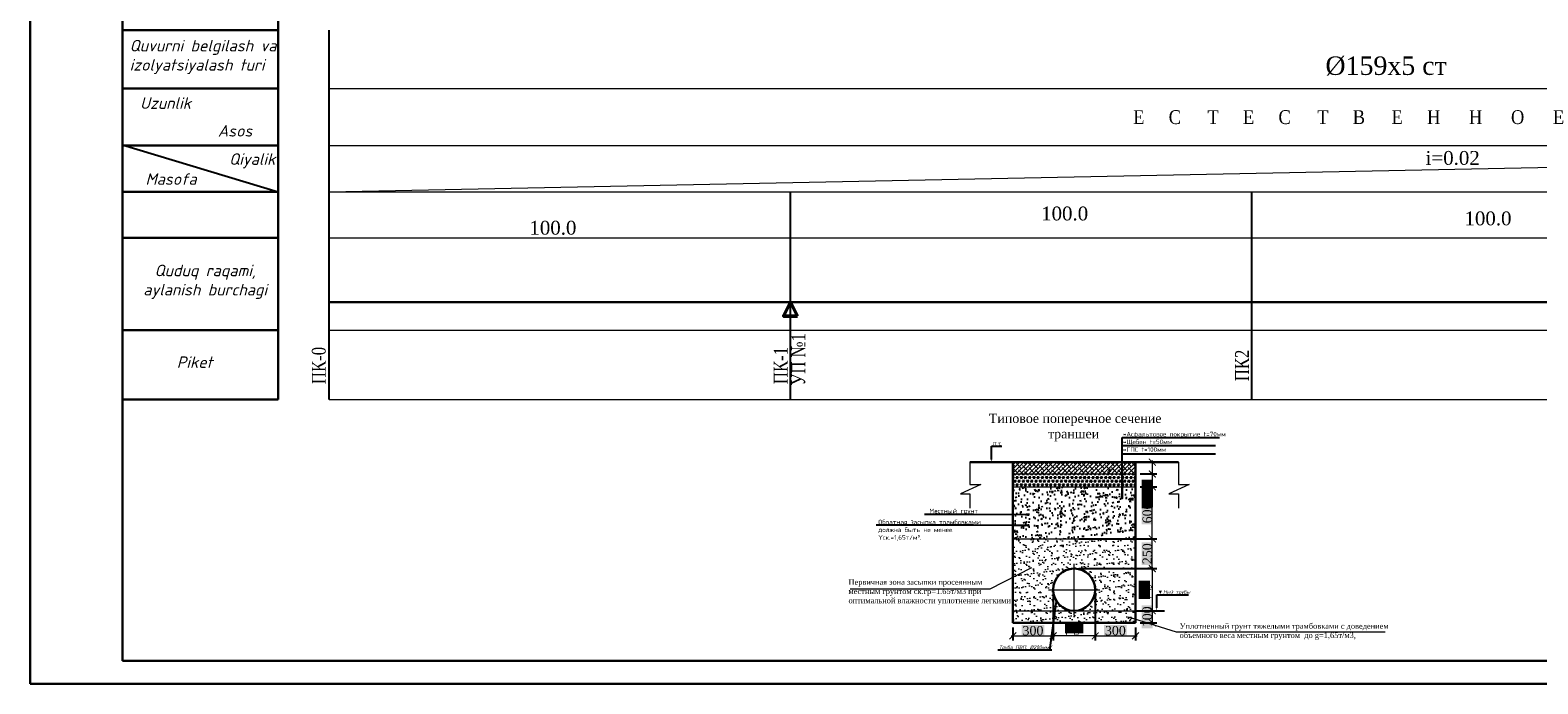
# Model space of a CAD drawing. Header units: millimetres. Extents: x 366033 to 446362, y 4247208 to 4265071.
# Tile 57 of 159: x 435379 to 435706, y 4253464 to 4253605. Entities that reach past the tile are written whole.
import ezdxf
from ezdxf import colors
from ezdxf.entities.mleader import LeaderData, LeaderLine
from ezdxf.math import Vec2, Vec3

# ---------------------------------------------------------------- set-up
doc = ezdxf.new("R2010")
doc.units = ezdxf.units.MM
doc.header["$PDMODE"] = 32
doc.header["$PDSIZE"] = 0.6
doc.linetypes.add('DASHED', pattern=[0.75, 0.5, -0.25])
doc.linetypes.add('осевая', pattern=[50.8, 31.75, -6.35, 6.35, -6.35])
for name, color, linetype in [('(002) Рамка', 7, 'Continuous'), ('(004) Точки рельефа', 7, 'Continuous'), ('0 @ 0.1', 7, 'Continuous'), ('0 @ 1 (1)', 7, 'Continuous'), ('0 @ 1 (2)', 7, 'Continuous'), ('RAMKA', 7, 'Continuous')]:
    doc.layers.add(name, color=color, linetype=linetype)
for name, color, linetype, lineweight in [('0.3-STAMP', 7, 'Continuous', 30), ('0002. ВК. ПГ. Уг. Пк. и задвижки', 250, 'Continuous', 50), ('Рабочий', 7, 'DASHED', 9), ('Текст ВК', 136, 'Continuous', 9)]:
    doc.layers.add(name, color=color, linetype=linetype, lineweight=lineweight)
doc.styles.add('GOST 2.304', font='CS_Gost2304.shx')
doc.styles.add('ISOCPEUR', font='isocpeui.ttf')
doc.styles.get("Standard").update_dxf_attribs({"font": 'times.ttf'})
doc.styles.add('TIMES', font='times.ttf')
doc.styles.add('для таблиц', font='times.ttf', dxfattribs={"height": 3})
doc.styles.add('СПДС', font='isocpeur.ttf')
doc.linetypes.add('ВОДОПРОВОД-right', pattern='A,15,-4,["В1",Standard,S=3,R=0,X=-2,Y=-1.5],-4,20,[">",Standard,S=3,R=0,X=-1.5,Y=-1.5],0', length=43)
doc.dimstyles.new('!Oxunjon', dxfattribs={"dimtxt": 2, "dimasz": 1.5, "dimexe": 1, "dimexo": 0.0625, "dimgap": 0.09, "dimtad": 1, "dimdec": 1, "dimzin": 0, "dimdsep": 46, "dimtxsty": 'Standard', "dimblk": 'ARCHTICK', "dimcen": 0.3, "dimdle": 0.35, "dimclrd": 5, "dimclre": 5, "dimclrt": 5, "dimadec": 0, "dimazin": 0, "dimtfac": 1, "dimtdec": 1, "dimtofl": 0, "dimtmove": 0, "dimatfit": 3, "dimldrblk": 'ARCHTICK', "dimfxl": 1, "dimtolj": 1, "dimtzin": 0, "dimlwd": 0, "dimarcsym": 1})
pattern_1 = [(45, (1850.85134, 3494315.8816), (-0.44901280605, 0.44901280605), []), (135, (1850.85134, 3494315.8816), (-1.34703841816, 0.44901280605), [1.5875, -0.9525])]

# ---------------------------------------------------------------- blocks, each defined once
blk = doc.blocks.new('_Dot')
at = {"color": 0, "linetype": 'ByBlock', "lineweight": -2}
blk.add_line((-0.5, 0), (-1, 0), dxfattribs=at)
at = {"color": 0, "linetype": 'ByBlock', "const_width": 0.5}
blk.add_lwpolyline([(-0.25, 0, 1), (0.25, 0, 1)], format="xyb", close=True, dxfattribs=at)
blk = doc.blocks.new('_ArchTick')
at = {"color": 0, "linetype": 'ByBlock', "lineweight": 30, "const_width": 0.15}
blk.add_lwpolyline([(-0.5, -0.5), (0.5, 0.5)], dxfattribs=at)
blk = doc.blocks.new('*D425')
at = {"color": 5, "lineweight": -2, "transparency": 16777216}
for p, q in [((435619.34, 4253479.55), (435622.98, 4253479.55)), ((435619.34, 4253476.94), (435622.98, 4253476.94))]:
    blk.add_line(p, q, dxfattribs=at)
at = {"color": 5, "lineweight": 0, "transparency": 16777216}
blk.add_line((435621.98, 4253479.9), (435621.98, 4253476.59), dxfattribs=at)
at = {"layer": 'Defpoints', "color": 0, "lineweight": 0, "transparency": 16777216}
for p in [(435618.34, 4253479.55), (435618.34, 4253476.94), (435621.98, 4253476.94)]:
    blk.add_point(p, dxfattribs=at)
at = {"color": 5, "lineweight": 0, "transparency": 16777216, "xscale": 1.5, "yscale": 1.5, "zscale": 1.5}
for p, rotation in [((435621.98, 4253479.55), 90), ((435621.98, 4253476.94), 270)]:
    blk.add_blockref('_ArchTick', p, dxfattribs=dict(at, rotation=rotation))
at = {"color": 1, "transparency": 16777216, "insert": (435620.87, 4253478.24), "char_height": 2, "attachment_point": 5, "rotation": 90, "style": 'TIMES', "bg_fill": 1, "box_fill_scale": 1.1, "bg_fill_color": 7, "bg_fill_true_color": 16777215, "bg_fill_transparency": 0}
blk.add_mtext('\\A1;100', dxfattribs=at)
blk = doc.blocks.new('*D426')
at = {"color": 5, "lineweight": -2, "transparency": 16777216}
for p, q in [((435600.48, 4253483.11), (435600.48, 4253473.11)), ((435591.75, 4253475.94), (435591.75, 4253473.11))]:
    blk.add_line(p, q, dxfattribs=at)
at = {"color": 5, "lineweight": 0, "transparency": 16777216}
blk.add_line((435591.4, 4253474.11), (435600.83, 4253474.11), dxfattribs=at)
at = {"layer": 'Defpoints', "color": 0, "lineweight": 0, "transparency": 16777216}
for p in [(435600.48, 4253484.11), (435591.75, 4253476.94), (435600.48, 4253474.11)]:
    blk.add_point(p, dxfattribs=at)
at = {"color": 5, "lineweight": 0, "transparency": 16777216, "xscale": 1.5, "yscale": 1.5, "zscale": 1.5, "rotation": 180}
blk.add_blockref('_ArchTick', (435591.75, 4253474.11), dxfattribs=at)
at = {"color": 5, "lineweight": 0, "transparency": 16777216, "xscale": 1.5, "yscale": 1.5, "zscale": 1.5}
blk.add_blockref('_ArchTick', (435600.48, 4253474.11), dxfattribs=at)
at = {"color": 1, "transparency": 16777216, "insert": (435596.11, 4253475.23), "char_height": 2, "attachment_point": 5, "style": 'TIMES', "bg_fill": 1, "box_fill_scale": 1.1, "bg_fill_color": 7, "bg_fill_true_color": 16777215, "bg_fill_transparency": 0}
blk.add_mtext('\\A1;300', dxfattribs=at)
blk = doc.blocks.new('*D427')
at = {"color": 5, "lineweight": -2, "transparency": 16777216}
for p, q in [((435600.48, 4253483.11), (435600.48, 4253473.11)), ((435609.61, 4253483.11), (435609.61, 4253473.11))]:
    blk.add_line(p, q, dxfattribs=at)
at = {"color": 5, "lineweight": 0, "transparency": 16777216}
blk.add_line((435609.96, 4253474.11), (435600.13, 4253474.11), dxfattribs=at)
at = {"layer": 'Defpoints', "color": 0, "lineweight": 0, "transparency": 16777216}
for p in [(435600.48, 4253484.11), (435609.61, 4253484.11), (435600.48, 4253474.11)]:
    blk.add_point(p, dxfattribs=at)
at = {"color": 5, "lineweight": 0, "transparency": 16777216, "xscale": 1.5, "yscale": 1.5, "zscale": 1.5, "rotation": 180}
blk.add_blockref('_ArchTick', (435600.48, 4253474.11), dxfattribs=at)
at = {"color": 5, "lineweight": 0, "transparency": 16777216, "xscale": 1.5, "yscale": 1.5, "zscale": 1.5}
blk.add_blockref('_ArchTick', (435609.61, 4253474.11), dxfattribs=at)
at = {"color": 1, "transparency": 16777216, "insert": (435605.04, 4253475.53), "char_height": 2, "attachment_point": 5, "style": 'TIMES', "bg_fill": 1, "box_fill_scale": 1.1, "bg_fill_color": 7, "bg_fill_true_color": 16777215, "bg_fill_transparency": 0}
blk.add_mtext('\\A1;Ду', dxfattribs=at)
blk = doc.blocks.new('*D428')
at = {"color": 5, "lineweight": -2, "transparency": 16777216}
for p, q in [((435609.61, 4253483.11), (435609.61, 4253473.11)), ((435618.34, 4253475.94), (435618.34, 4253473.11))]:
    blk.add_line(p, q, dxfattribs=at)
at = {"color": 5, "lineweight": 0, "transparency": 16777216}
blk.add_line((435609.26, 4253474.11), (435618.69, 4253474.11), dxfattribs=at)
at = {"layer": 'Defpoints', "color": 0, "lineweight": 0, "transparency": 16777216}
for p in [(435609.61, 4253484.11), (435618.34, 4253476.94), (435618.34, 4253474.11)]:
    blk.add_point(p, dxfattribs=at)
at = {"color": 5, "lineweight": 0, "transparency": 16777216, "xscale": 1.5, "yscale": 1.5, "zscale": 1.5, "rotation": 180}
blk.add_blockref('_ArchTick', (435609.61, 4253474.11), dxfattribs=at)
at = {"color": 5, "lineweight": 0, "transparency": 16777216, "xscale": 1.5, "yscale": 1.5, "zscale": 1.5}
blk.add_blockref('_ArchTick', (435618.34, 4253474.11), dxfattribs=at)
at = {"color": 1, "transparency": 16777216, "insert": (435613.97, 4253475.23), "char_height": 2, "attachment_point": 5, "style": 'TIMES', "bg_fill": 1, "box_fill_scale": 1.1, "bg_fill_color": 7, "bg_fill_true_color": 16777215, "bg_fill_transparency": 0}
blk.add_mtext('\\A1;300', dxfattribs=at)
blk = doc.blocks.new('*D358')
at = {"color": 5, "lineweight": -2, "transparency": 16777216}
for p, q in [((435606.04, 4253495.12), (435622.98, 4253495.12)), ((435606.04, 4253488.67), (435622.98, 4253488.67))]:
    blk.add_line(p, q, dxfattribs=at)
at = {"color": 5, "lineweight": 0, "transparency": 16777216}
blk.add_line((435621.98, 4253488.32), (435621.98, 4253495.47), dxfattribs=at)
at = {"layer": 'Defpoints', "color": 0, "lineweight": 0, "transparency": 16777216}
for p in [(435605.04, 4253495.12), (435621.98, 4253495.12), (435605.04, 4253488.67)]:
    blk.add_point(p, dxfattribs=at)
at = {"color": 5, "lineweight": 0, "transparency": 16777216, "xscale": 1.5, "yscale": 1.5, "zscale": 1.5}
for p, rotation in [((435621.98, 4253495.12), 90), ((435621.98, 4253488.67), 270)]:
    blk.add_blockref('_ArchTick', p, dxfattribs=dict(at, rotation=rotation))
at = {"color": 1, "transparency": 16777216, "insert": (435620.87, 4253491.9), "char_height": 2, "attachment_point": 5, "rotation": 90, "style": 'TIMES', "bg_fill": 1, "box_fill_scale": 1.1, "bg_fill_color": 7, "bg_fill_true_color": 16777215, "bg_fill_transparency": 0}
blk.add_mtext('\\A1;250', dxfattribs=at)
blk = doc.blocks.new('*D359')
at = {"color": 5, "lineweight": -2, "transparency": 16777216}
for p, q in [((435621.98, 4253488.67), (435620.98, 4253488.67)), ((435621.98, 4253479.55), (435622.98, 4253479.55))]:
    blk.add_line(p, q, dxfattribs=at)
at = {"color": 5, "lineweight": 0, "transparency": 16777216}
blk.add_line((435621.98, 4253489.02), (435621.98, 4253479.2), dxfattribs=at)
at = {"layer": 'Defpoints', "color": 0, "lineweight": 0, "transparency": 16777216}
for p in [(435622.14, 4253488.67), (435621.98, 4253479.55), (435621.98, 4253479.55)]:
    blk.add_point(p, dxfattribs=at)
at = {"color": 5, "lineweight": 0, "transparency": 16777216, "xscale": 1.5, "yscale": 1.5, "zscale": 1.5}
for p, rotation in [((435621.98, 4253488.67), 90), ((435621.98, 4253479.55), 270)]:
    blk.add_blockref('_ArchTick', p, dxfattribs=dict(at, rotation=rotation))
at = {"color": 1, "transparency": 16777216, "insert": (435620.57, 4253484.11), "char_height": 2, "attachment_point": 5, "rotation": 90, "style": 'TIMES', "bg_fill": 1, "box_fill_scale": 1.1, "bg_fill_color": 7, "bg_fill_true_color": 16777215, "bg_fill_transparency": 0}
blk.add_mtext('\\A1;Ду', dxfattribs=at)
blk = doc.blocks.new('*D360')
at = {"color": 5, "lineweight": -2, "transparency": 16777216}
for p, q in [((435619.34, 4253506.39), (435622.98, 4253506.39)), ((435619.34, 4253495.12), (435622.98, 4253495.12))]:
    blk.add_line(p, q, dxfattribs=at)
at = {"color": 5, "lineweight": 0, "transparency": 16777216}
blk.add_line((435621.98, 4253494.77), (435621.98, 4253506.74), dxfattribs=at)
at = {"layer": 'Defpoints', "color": 0, "lineweight": 0, "transparency": 16777216}
for p in [(435618.34, 4253506.39), (435621.98, 4253506.39), (435618.34, 4253495.12)]:
    blk.add_point(p, dxfattribs=at)
at = {"color": 5, "lineweight": 0, "transparency": 16777216, "xscale": 1.5, "yscale": 1.5, "zscale": 1.5}
for p, rotation in [((435621.98, 4253506.39), 90), ((435621.98, 4253495.12), 270)]:
    blk.add_blockref('_ArchTick', p, dxfattribs=dict(at, rotation=rotation))
at = {"color": 1, "transparency": 16777216, "insert": (435620.87, 4253500.75), "char_height": 2, "attachment_point": 5, "rotation": 90, "style": 'TIMES', "bg_fill": 1, "box_fill_scale": 1.1, "bg_fill_color": 7, "bg_fill_true_color": 16777215, "bg_fill_transparency": 0}
blk.add_mtext('\\A1;600', dxfattribs=at)
blk = doc.blocks.new('*D429')
at = {"color": 5, "lineweight": -2, "transparency": 16777216}
for p, q in [((435619.34, 4253511.73), (435622.98, 4253511.73)), ((435619.34, 4253509.18), (435622.98, 4253509.18))]:
    blk.add_line(p, q, dxfattribs=at)
at = {"color": 5, "lineweight": 0, "transparency": 16777216}
for p, q in [((435621.98, 4253512.08), (435621.98, 4253509.18)), ((435621.98, 4253509.18), (435621.98, 4253504.77))]:
    blk.add_line(p, q, dxfattribs=at)
at = {"layer": 'Defpoints', "color": 0, "lineweight": 0, "transparency": 16777216}
for p in [(435618.34, 4253511.73), (435618.34, 4253509.18), (435621.98, 4253509.18)]:
    blk.add_point(p, dxfattribs=at)
at = {"color": 5, "lineweight": 0, "transparency": 16777216, "xscale": 1.5, "yscale": 1.5, "zscale": 1.5}
for p, rotation in [((435621.98, 4253511.73), 90), ((435621.98, 4253509.18), 270)]:
    blk.add_blockref('_ArchTick', p, dxfattribs=dict(at, rotation=rotation))
at = {"color": 1, "transparency": 16777216, "insert": (435620.87, 4253506.22), "char_height": 2, "attachment_point": 5, "rotation": 90, "style": 'TIMES', "bg_fill": 1, "box_fill_scale": 1.1, "bg_fill_color": 7, "bg_fill_true_color": 16777215, "bg_fill_transparency": 0}
blk.add_mtext('\\A1;50', dxfattribs=at)
blk = doc.blocks.new('*D361')
at = {"color": 5, "lineweight": -2, "transparency": 16777216}
for p, q in [((435619.34, 4253509.18), (435622.98, 4253509.18)), ((435619.34, 4253506.39), (435622.98, 4253506.39))]:
    blk.add_line(p, q, dxfattribs=at)
at = {"color": 5, "lineweight": 0, "transparency": 16777216}
for p, q in [((435621.98, 4253509.53), (435621.98, 4253506.39)), ((435621.98, 4253506.39), (435621.98, 4253501.98))]:
    blk.add_line(p, q, dxfattribs=at)
at = {"layer": 'Defpoints', "color": 0, "lineweight": 0, "transparency": 16777216}
for p in [(435618.34, 4253509.18), (435618.34, 4253506.39), (435621.98, 4253506.39)]:
    blk.add_point(p, dxfattribs=at)
at = {"color": 5, "lineweight": 0, "transparency": 16777216, "xscale": 1.5, "yscale": 1.5, "zscale": 1.5}
for p, rotation in [((435621.98, 4253509.18), 90), ((435621.98, 4253506.39), 270)]:
    blk.add_blockref('_ArchTick', p, dxfattribs=dict(at, rotation=rotation))
at = {"color": 1, "transparency": 16777216, "insert": (435620.87, 4253503.43), "char_height": 2, "attachment_point": 5, "rotation": 90, "style": 'TIMES', "bg_fill": 1, "box_fill_scale": 1.1, "bg_fill_color": 7, "bg_fill_true_color": 16777215, "bg_fill_transparency": 0}
blk.add_mtext('\\A1;50', dxfattribs=at)
blk = doc.blocks.new('*U522')
at = {"layer": '0 @ 0.1', "lineweight": 9}
h = blk.add_hatch(dxfattribs=at)
h.set_pattern_fill('ANSI38', color=256, scale=0.2)
h.set_pattern_definition(pattern_1)
h.paths.add_polyline_path([(435591.75, 4253511.73), (435591.75, 4253509.18), (435618.34, 4253509.18), (435618.34, 4253511.73)])
at = {"layer": '0 @ 1 (2)', "lineweight": 9}
h = blk.add_hatch(dxfattribs=at)
h.set_pattern_fill('ANSI38', color=256, scale=0.2)
h.set_pattern_definition(pattern_1)
h.paths.add_polyline_path([(435591.75, 4253511.73), (435591.75, 4253509.18), (435618.34, 4253509.18), (435618.34, 4253511.73)])

msp = doc.modelspace()

# ---------------------------------------------------------------- hatches: boundary and pattern name
at = {"true_color": 0x991b1e}
h = msp.add_hatch(dxfattribs=at)
h.set_pattern_fill('TRIANG', color=244, scale=0.096)
h.set_pattern_definition([(60, (420301.1702, 4252877.80656), (-0.4572, 0.79189363), [0.4572, -0.4572]), (120, (420301.1702, 4252877.80656), (-0.9144, 5e-10), [0.4572, -0.4572]), (0, (420300.9416, 4252878.2025), (0.4572, 0.79189363), [0.4572, -0.4572])])
h.paths.add_polyline_path([(435591.748, 4253509.176), (435591.748, 4253506.387), (435618.337, 4253506.387), (435618.337, 4253509.176)])
edge = h.paths.add_edge_path()
edge.add_arc((435612.895, 4253510.025), 0.3, 90, 270)
edge.add_line((435612.895, 4253509.725), (435612.895, 4253510.325))
h = msp.add_hatch()
h.set_pattern_fill('AR-CONC', color=256, scale=0.0192)
h.set_pattern_definition([(50, (1850.8513, 3494317.212), (3.497945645, -0.306030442), [0.36576, -4.02336]), (355, (1850.8513, 3494317.212), (-0.676673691, 3.668291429), [0.292608, -3.218699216]), (100.4514447, (1851.143, 3494317.1864), (2.821271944, 3.362260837), [0.310848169, -3.419332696]), (46.1842, (1850.8513, 3494318.1873), (5.204717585, -0.807212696), [0.54864, -6.03504]), (96.6355576, (1851.285, 3494318.12), (4.558159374, 4.750581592), [0.466272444, -5.129003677]), (351.1841512, (1850.8513, 3494318.1873), (4.558159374, 4.750581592), [0.438911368, -4.828026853]), (21, (1851.339, 3494317.9434), (2.910996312, -1.963491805), [0.36576, -4.02336]), (326, (1851.339, 3494317.9434), (1.186598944, 3.53640895), [0.292608, -3.218688]), (71.451445, (1851.5816, 3494317.7798), (4.09759525, 1.572917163), [0.310848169, -3.419326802]), (37.5, (1850.8513, 3494317.2119), (0.0593011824, 1.6234567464), [0, -3.1796736, 0, -3.267456, 0, -3.23088]), (7.5, (1850.8513, 3494317.212), (1.2829375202, 1.9234670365), [0, -1.8629376, 0, -3.1065216, 0, -1.231392]), (327.5, (1849.7638, 3494317.2119), (2.6033394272, -0.1099918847), [0, -1.2192, 0, -3.803904, 0, -5.047488]), (317.5, (1849.2761, 3494317.212), (2.8440802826, 0.488188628), [0, -1.58496, 0, -2.5261824, 0, -3.584448])])
h.paths.add_polyline_path([(435591.748, 4253506.387), (435591.748, 4253495.12), (435618.337, 4253495.12), (435618.337, 4253506.387)])
edge = h.paths.add_edge_path(flags=16)
edge.add_arc((435595.082, 4253498.047), 0.3, 0, 360)
at = {"lineweight": 15}
h = msp.add_hatch(dxfattribs=at)
h.set_pattern_fill('AR-SAND', color=256, scale=0.04)
h.set_pattern_definition([(37.5, (1860.8834, 3494295.0563), (-0.0640012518, 1.9576529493), [0, -1.54432, 0, -1.7272, 0, -1.651]), (7.5, (1860.8834, 3494295.0563), (1.7980931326, 2.867300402), [0, -0.83312, 0, -1.39192, 0, -0.5334]), (327.5, (1859.6337, 3494295.0563), (3.163969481, 0.0057487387), [0, -0.508, 0, -1.8288, 0, -2.3876]), (317.5, (1859.6337, 3494295.0563), (3.05422581, 0.891717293), [0, -0.254, 0, -1.19888, 0, -1.3716])])
h.paths.add_polyline_path([(435618.337, 4253479.546), (435591.748, 4253479.546), (435591.748, 4253476.941), (435618.337, 4253476.941)])
at = {"layer": '0 @ 1 (1)', "lineweight": 15}
h = msp.add_hatch(dxfattribs=at)
h.set_pattern_fill('AR-SAND', color=256, scale=0.04)
h.set_pattern_definition([(37.5, (1850.8513, 3494317.212), (-0.0640012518, 1.9576529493), [0, -1.54432, 0, -1.7272, 0, -1.651]), (7.5, (1850.8513, 3494317.212), (1.7980931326, 2.867300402), [0, -0.83312, 0, -1.39192, 0, -0.5334]), (327.5, (1849.6017, 3494317.212), (3.163969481, 0.0057487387), [0, -0.508, 0, -1.8288, 0, -2.3876]), (317.5, (1849.6017, 3494317.212), (3.05422581, 0.891717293), [0, -0.254, 0, -1.19888, 0, -1.3716])])
h.paths.add_polyline_path([(435591.748, 4253495.12), (435591.748, 4253479.546), (435618.337, 4253479.546), (435618.337, 4253495.12)])
edge = h.paths.add_edge_path(flags=16)
edge.add_arc((435605.042, 4253484.11), 4.564, 0, 360)
edge = h.paths.add_edge_path(flags=16)
edge.add_arc((435595.082, 4253487.809), 0.15, 0, 360)

# ---------------------------------------------------------------- linework, layer by layer
at = {"layer": '(002) Рамка', "color": 0, "lineweight": 25, "elevation": -0.031}
for points in [[(435443.534, 4253525.328), (435443.534, 4253605.328)], [(435543.534, 4253525.328), (435543.534, 4253570.328)], [(435643.534, 4253525.328), (435643.534, 4253570.328)]]:
    msp.add_lwpolyline(points, dxfattribs=at)
at = {"color": 1, "lineweight": 30, "ltscale": 0.5}
msp.add_line((435398.732, 4253755.717, -0.031), (435398.732, 4253468.717, -0.031), dxfattribs=at)
at = {"color": 0, "lineweight": 0}
msp.add_line((435443.534, 4253570.328, -0.031), (435943.534, 4253580.328, -0.031), dxfattribs=at)
at = {"lineweight": 30}
for p, q in [((435582.438, 4253511.734, -0.031), (435591.748, 4253511.734, -0.031)), ((435591.748, 4253511.734, -0.031), (435591.748, 4253476.941, -0.031)), ((435591.748, 4253511.734, -0.031), (435618.337, 4253511.734, -0.031)), ((435618.337, 4253476.941, -0.031), (435618.337, 4253511.734, -0.031)), ((435627.647, 4253511.734, -0.031), (435618.337, 4253511.734, -0.031)), ((435591.748, 4253476.941, -0.031), (435618.337, 4253476.941, -0.031))]:
    msp.add_line(p, q, dxfattribs=at)
at = {"lineweight": 9}
for p, q in [((435591.748, 4253509.176, -0.031), (435618.337, 4253509.176, -0.031)), ((435591.748, 4253506.387, -0.031), (435618.337, 4253506.387, -0.031)), ((435591.748, 4253506.387, -0.031), (435618.337, 4253506.387, -0.031)), ((435591.748, 4253498.051, -0.031), (435595.082, 4253498.047, -0.031)), ((435591.748, 4253495.12, -0.031), (435618.337, 4253495.12, -0.031)), ((435591.748, 4253479.546, -0.031), (435618.337, 4253479.546, -0.031))]:
    msp.add_line(p, q, dxfattribs=at)
at = {"color": 0, "lineweight": 5}
for p, q in [((435586.819, 4253484.304, -0.031), (435595.879, 4253488.952, -0.031)), ((435556.481, 4253484.304, -0.031), (435586.819, 4253484.304, -0.031)), ((435616.72, 4253478.252, -0.031), (435627.18, 4253475.014, -0.031)), ((435627.18, 4253475.014, -0.031), (435672.417, 4253475.014, -0.031))]:
    msp.add_line(p, q, dxfattribs=at)
at = {"linetype": 'осевая', "lineweight": 9, "ltscale": 0.5}
for p, q in [((435605.042, 4253478.534, -0.031), (435605.042, 4253489.686, -0.031)), ((435599.466, 4253484.11, -0.031), (435610.618, 4253484.11, -0.031))]:
    msp.add_line(p, q, dxfattribs=at)
at = {"color": 5, "linetype": 'ВОДОПРОВОД-right', "lineweight": 30, "elevation": -0.031}
msp.add_lwpolyline([(435443.528, 4253546.379), (435943.534, 4253546.38)], dxfattribs=at)
at = {"color": 18, "true_color": 0x000000, "elevation": -0.031}
for points in [[(435615.425, 4253515.322), (435635.692, 4253515.322)], [(435615.425, 4253513.531), (435635.692, 4253513.531)], [(435618.337, 4253479.546), (435624.623, 4253479.546)]]:
    msp.add_lwpolyline(points, dxfattribs=at)
at = {"lineweight": 9, "elevation": -0.031}
for points in [[(435582.438, 4253511.734), (435582.438, 4253506.879), (435584.784, 4253506.879), (435580.378, 4253504.874), (435582.438, 4253504.874), (435582.438, 4253501.762)], [(435582.438, 4253511.734), (435591.748, 4253511.734), (435591.748, 4253476.941), (435618.337, 4253476.941), (435618.337, 4253511.734), (435627.647, 4253511.734)], [(435627.647, 4253511.734), (435627.647, 4253506.879), (435629.993, 4253506.879), (435625.587, 4253504.874), (435627.647, 4253504.874), (435627.647, 4253501.762)]]:
    msp.add_lwpolyline(points, dxfattribs=at)
at = {"lineweight": 30}
msp.add_circle((435605.042, 4253484.11, -0.031), 4.564, dxfattribs=at)
at = {"layer": '0.3-STAMP', "lineweight": 20}
msp.add_line((435378.732, 4253463.717, -0.031), (435378.732, 4253491.399, -0.031), dxfattribs=at)
at = {"layer": '0002. ВК. ПГ. Уг. Пк. и задвижки', "color": 1, "lineweight": 50, "elevation": -0.031}
msp.add_lwpolyline([(435545.034, 4253543.379), (435542.034, 4253543.379), (435543.534, 4253546.379), (435545.034, 4253543.379)], dxfattribs=at)
at = {"layer": 'RAMKA', "color": 1, "lineweight": 30}
for p, q in [((435378.732, 4253883.717, -0.031), (435378.732, 4253463.717, -0.031)), ((435398.732, 4253468.717, -0.031), (435398.732, 4253875.955, -0.031)), ((435959.558, 4253468.717, -0.031), (435398.732, 4253468.717, -0.031)), ((435378.732, 4253463.717, -0.031), (435964.558, 4253463.717, -0.031))]:
    msp.add_line(p, q, dxfattribs=at)
at = {"layer": 'Рабочий', "color": 0, "linetype": 'ByBlock', "lineweight": 30, "ltscale": 0.166667}
for p, q in [((435432.525, 4253525.328, -0.031), (435432.525, 4253650.328, -0.031)), ((435398.732, 4253605.328, -0.031), (435432.525, 4253605.328, -0.031)), ((435398.732, 4253592.656, -0.031), (435432.525, 4253592.656, -0.031)), ((435398.732, 4253580.328, -0.031), (435432.525, 4253580.328, -0.031)), ((435398.732, 4253570.328, -0.031), (435432.525, 4253570.328, -0.031)), ((435398.732, 4253560.328, -0.031), (435432.525, 4253560.328, -0.031)), ((435398.732, 4253540.328, -0.031), (435432.525, 4253540.328, -0.031)), ((435398.732, 4253525.328, -0.031), (435432.525, 4253525.328, -0.031))]:
    msp.add_line(p, q, dxfattribs=at)
at = {"layer": 'Рабочий', "color": 0, "linetype": 'ByBlock', "lineweight": 25, "ltscale": 0.166667}
msp.add_line((435398.732, 4253580.466, -0.031), (435432.525, 4253570.328, -0.031), dxfattribs=at)
at = {"layer": 'Текст ВК'}
for p, q in [((435399.563, 4253605.328, -0.031), (435432.525, 4253605.328, -0.031)), ((435399.563, 4253592.656, -0.031), (435432.525, 4253592.656, -0.031)), ((435443.534, 4253592.656, -0.031), (435943.534, 4253592.656, -0.031)), ((435399.563, 4253580.328, -0.031), (435432.525, 4253580.328, -0.031)), ((435443.534, 4253580.328, -0.031), (435943.534, 4253580.328, -0.031)), ((435399.563, 4253570.328, -0.031), (435432.525, 4253570.328, -0.031)), ((435443.534, 4253570.328, -0.031), (435943.534, 4253570.328, -0.031)), ((435399.563, 4253560.328, -0.031), (435432.525, 4253560.328, -0.031)), ((435443.534, 4253560.328, -0.031), (435943.534, 4253560.328, -0.031)), ((435399.563, 4253540.328, -0.031), (435432.525, 4253540.328, -0.031)), ((435443.534, 4253540.328, -0.031), (435943.534, 4253540.328, -0.031)), ((435399.563, 4253525.328, -0.031), (435432.525, 4253525.328, -0.031)), ((435443.534, 4253525.328, -0.031), (435943.534, 4253525.328, -0.031))]:
    msp.add_line(p, q, dxfattribs=at)

# ---------------------------------------------------------------- block references
at = {"color": 0, "lineweight": 0}
msp.add_blockref('*U522', (0, 0), dxfattribs=at)

# ---------------------------------------------------------------- texts
at = {"layer": '(004) Точки рельефа', "color": 7, "char_height": 3, "attachment_point": 5, "style": 'для таблиц'}
for insert in [(435602.978, 4253565.579, -0.031), (435492.043, 4253562.498, -0.031), (435694.74, 4253564.516, -0.031)]:
    msp.add_mtext('\\A1;100.0', dxfattribs=dict(at, insert=insert))
at = {"ltscale": 0.5}
for s, insert, char_height, width, attachment_point in [('{\\fSylfaen|b0|i0|c204|p18;  %%C159х5 ст  \\fTimes New Roman|b1|i1|c204|p18;\\C0; \\fTimes New Roman|b0|i0|c204|p18; }', (435656.489, 4253599.635), 4, 177.43447, 1), ('{\\fSylfaen|b0|i0|c204|p18;\\H0.75x;\\T3.15;ЕСТЕСТВЕННОЕ}', (435673.714, 4253587.992), 4, 117.74094, 2), ('{\\fSylfaen|b0|i0|c0|p18;i=\\fSylfaen|b0|i0|c204|p18;0.02}', (435681.221, 4253579.147, -0.031), 3, 33.54214, 1)]:
    msp.add_mtext(s, dxfattribs=dict(at, insert=insert, char_height=char_height, width=width, attachment_point=attachment_point))
at = {"color": 5, "char_height": 3, "width": 14.61436, "attachment_point": 2, "rotation": 90}
for s, insert in [('{\\W0.8;\\C7;УП №1}', (435543.743, 4253534.026, -4720.876)), ('{\\fTimes New Roman|b0|i0|c204|p18;\\W0.8;\\C7;ПК-\\fTimes New Roman|b0|i0|c0|p18;0}', (435439.792, 4253532.685, -4720.876)), ('{\\fTimes New Roman|b0|i0|c204|p18;\\W0.8;\\C7;ПК-\\fTimes New Roman|b0|i0|c0|p18;1}', (435539.92, 4253532.685, -4720.876)), ('{\\fTimes New Roman|b0|i0|c204|p18;\\W0.8;\\C7;ПК\\fTimes New Roman|b0|i0|c0|p18;2}', (435639.92, 4253532.685, -4720.876))]:
    msp.add_mtext(s, dxfattribs=dict(at, insert=insert))
at = {"lineweight": 9, "insert": (435584.236, 4253522.23, -0.031), "char_height": 2, "attachment_point": 1, "style": 'TIMES'}
msp.add_mtext_dynamic_manual_height_columns('\\pi2.3157;Типовое поперечное сечение \\P\\pi15.14773;траншеи', width=41.03519, gutter_width=5, heights=[0], dxfattribs=at)
at = {"color": 0, "lineweight": 5, "char_height": 1.2, "attachment_point": 1}
for s, insert, width in [('{\\fTimes New Roman|b0|i0|c204|p18;Первичная зона засыпки просеянным \\Pместным грунтом ск.гр=1.65т/м3 при \\Pоптимальной влажности уплотнение легкими}', (435556.117, 4253486.37, -0.031), 111.475), ('{\\fTimes New Roman|b0|i0|c204|p18;Уплотненный грунт тяжелыми трамбовками с доведением\\Pобъемного веса местным грунтом  до g=1,65т/м3, }', (435627.895, 4253476.84, -0.031), 109.83)]:
    msp.add_mtext(s, dxfattribs=dict(at, insert=insert, width=width))
at = {"layer": 'Рабочий', "color": 0, "linetype": 'ByBlock', "lineweight": 25, "ltscale": 0.166667, "char_height": 2.5, "style": 'GOST 2.304'}
for s, insert, width, attachment_point in [('{\\fISOCPEUR|b0|i1|c204|p34;Quvurni belgilash va \\fISOCPEUR|b0|i1|c0|p34;\\P\\fISOCPEUR|b0|i1|c204|p34;izolyatsiyalash turi}', (435400.285, 4253603.232, -0.031), 32.21818, 1), ('{\\fISOCPEUR|b0|i1|c0|p34;Uzunlik}', (435408.074, 4253589.529, -0.031), 16.23198, 5), ('{\\fISOCPEUR|b0|i1|c0|p34;Asos}', (435423.14, 4253583.521, -0.031), 41.23798, 5), ('{\\fISOCPEUR|b0|i1|c0|p34;Qiyalik}', (435426.866, 4253577.023, -0.031), 16.23198, 5), ('{\\fISOCPEUR|b0|i1|c0|p34;Masofa}', (435409.268, 4253573.076, -0.031), 41.23798, 5), ('{\\fISOCPEUR|b0|i1|c204|p34;Quduq raqami,\\P\\fISOCPEUR|b0|i1|c0|p34;a\\fISOCPEUR|b0|i1|c204|p34;ylanish burchagi}', (435416.674, 4253550.814, -0.031), 49.38517, 5), ('{\\fISOCPEUR|b0|i1|c204|p34;Piket}', (435414.389, 4253533.402, -0.031), 41.23798, 5)]:
    msp.add_mtext(s, dxfattribs=dict(at, insert=insert, width=width, attachment_point=attachment_point))

# ---------------------------------------------------------------- dimensions: what is measured, and where the dimension line sits
at = {"color": 18, "true_color": 0x000000}
for p1, p2, distance, text, picture, middle in [((435618.337, 4253511.734, -0.031), (435618.337, 4253509.176, -0.031), 3.647, '50', '*D429', (435620.867, 4253506.222, -0.031)), ((435618.337, 4253509.176, -0.031), (435618.337, 4253506.387, -0.031), 3.647, '50', '*D361', (435620.867, 4253503.434, -0.031)), ((435618.337, 4253495.12, -0.031), (435618.337, 4253506.387, -0.031), -3.647, '600', '*D360', (435620.867, 4253500.754, -0.031))]:
    dim = msp.add_aligned_dim(p1=p1, p2=p2, distance=distance, text=text, dimstyle='!Oxunjon', override={"dimexo": 1, "dimgap": 0.1, "dimtxsty": 'TIMES', "dimcen": 0.9, "dimclrt": 1, "dimfxl": 200, "dimfxlon": 1, "dimtfill": 2, "dimtfillclr": 7, "dimarcsym": 2}, dxfattribs=at)
    dim.commit()
    dim.dimension.update_dxf_attribs({"geometry": picture, "text_midpoint": middle})
for base, p1, p2, text, picture, middle in [((435621.984, 4253495.12, -0.031), (435605.042, 4253488.674, -0.031), (435605.042, 4253495.12, -0.031), '250', '*D358', (435620.867, 4253491.897, -0.031)), ((435621.984, 4253479.546, -0.031), (435622.136, 4253488.674, -0.031), (435621.984, 4253479.546, -0.031), 'Ду', '*D359', (435620.565, 4253484.11, -0.031))]:
    dim = msp.add_linear_dim(base=base, p1=p1, p2=p2, angle=90, text=text, dimstyle='!Oxunjon', override={"dimexo": 1, "dimgap": 0.1, "dimtxsty": 'TIMES', "dimcen": 0.9, "dimclrt": 1, "dimfxl": 200, "dimfxlon": 1, "dimtfill": 2, "dimtfillclr": 7, "dimarcsym": 2}, dxfattribs=at)
    dim.commit()
    dim.dimension.update_dxf_attribs({"geometry": picture, "text_midpoint": middle})
for base, p1, p2, text, picture, middle in [((435600.478, 4253474.111, -0.031), (435591.748, 4253476.941, -0.031), (435600.478, 4253484.11, -0.031), '300', '*D426', (435596.113, 4253475.229, -0.031)), ((435600.478, 4253474.111, -0.031), (435609.606, 4253484.11, -0.031), (435600.478, 4253484.11, -0.031), 'Ду', '*D427', (435605.042, 4253475.53, -0.031)), ((435618.337, 4253474.111, -0.031), (435609.606, 4253484.11, -0.031), (435618.337, 4253476.941, -0.031), '300', '*D428', (435613.972, 4253475.229, -0.031))]:
    dim = msp.add_linear_dim(base=base, p1=p1, p2=p2, text=text, dimstyle='!Oxunjon', override={"dimexo": 1, "dimgap": 0.1, "dimtxsty": 'TIMES', "dimcen": 0.9, "dimclrt": 1, "dimfxl": 200, "dimfxlon": 1, "dimtfill": 2, "dimtfillclr": 7, "dimarcsym": 2}, dxfattribs=at)
    dim.commit()
    dim.dimension.update_dxf_attribs({"geometry": picture, "text_midpoint": middle})
dim = msp.add_linear_dim(base=(435621.984, 4253476.941, -0.031), p1=(435618.337, 4253479.546, -0.031), p2=(435618.337, 4253476.941, -0.031), angle=90, text='100', dimstyle='!Oxunjon', override={"dimexo": 1, "dimgap": 0.1, "dimtxsty": 'TIMES', "dimcen": 0.9, "dimclrt": 1, "dimfxl": 200, "dimfxlon": 1, "dimtfill": 2, "dimtfillclr": 7, "dimarcsym": 2}, dxfattribs=at)
dim.commit()
dim.dimension.update_dxf_attribs({"geometry": '*D425', "text_midpoint": (435621.984, 4253478.244, -0.031), "dimtype": 160})

# ---------------------------------------------------------------- leaders
at = {"lineweight": 9}
ml = msp.add_multileader_mtext('Standard', dxfattribs=at)
ml.set_content('*Асфальтовое покрытие t=70мм\\P*Щебен t=50мм\\P\\pxql;*ГПС t=100мм', color=256, style='СПДС')
ml.set_leader_properties()
ml.set_arrow_properties(name='DOT')
ml.build(insert=Vec2(0, 0))
ml.multileader.update_dxf_attribs({"text_left_attachment_type": 6, "text_right_attachment_type": 6, "dogleg_length": 0.36, "arrow_head_size": 0.6})
ctx = ml.context
ctx.base_point, ctx.char_height, ctx.arrow_head_size, ctx.landing_gap_size, ctx.plane_origin = Vec3(435615.569, 4253517.114, -0.031), 1, 0.6, 0.04, Vec3(435657.768, 4253497.72, -0.031)
ctx.left_attachment, ctx.right_attachment = 6, 6
notes = []
notes.append((ctx, [(1, (1, 1, 0), (435615.425, 4253517.114, -0.031), (1, 0), 0.144, [(3, [(435615.425, 4253504.006, -0.031), (435615.425, 4253507.989, -0.031), (435615.425, 4253504.006, -0.031), (435615.425, 4253510.554, -0.031), (435615.425, 4253510.554, -0.031), (435615.425, 4253510.554, -0.031), (435615.425, 4253510.554, -0.031), (435615.425, 4253507.989, -0.031)], 0, [])])]))
ctx.mtext.insert, ctx.mtext.width, ctx.mtext.flow_direction = Vec3(435615.609, 4253518.314, -0.031), 20.71628, 5
ml = msp.add_multileader_mtext('Standard', dxfattribs=at)
ml.set_content('П.З.', color=256, style='ISOCPEUR')
ml.set_leader_properties()
ml.build(insert=Vec2(0, 0))
ml.multileader.update_dxf_attribs({"text_left_attachment_type": 6, "text_right_attachment_type": 6, "dogleg_length": 0.36, "arrow_head_size": 0.6})
ctx = ml.context
ctx.base_point, ctx.char_height, ctx.arrow_head_size, ctx.landing_gap_size, ctx.plane_origin = Vec3(435587.237, 4253515.169, -0.031), 0.8, 0.6, 0.04, Vec3(435587.093, 4253511.734, -0.031)
ctx.left_attachment, ctx.right_attachment = 6, 6
notes.append((ctx, [(0, (1, 1, 0), (435587.093, 4253515.169, -0.031), (1, 0), 0.144, [(0, [(435587.093, 4253511.734, -0.031)], 0, [])])]))
ctx.mtext.insert, ctx.mtext.flow_direction = Vec3(435587.277, 4253516.129, -0.031), 5
ml = msp.add_multileader_mtext('Standard', dxfattribs=at)
ml.set_content('Местный грунт ', color=256, style='СПДС')
ml.set_leader_properties()
ml.set_arrow_properties(name='DOT')
ml.build(insert=Vec2(0, 0))
ml.multileader.update_dxf_attribs({"text_left_attachment_type": 6, "text_right_attachment_type": 6, "dogleg_length": 0.36, "arrow_head_size": 0.6})
ctx = ml.context
ctx.base_point, ctx.char_height, ctx.arrow_head_size, ctx.landing_gap_size, ctx.plane_origin = Vec3(435573.588, 4253500.366, -0.031), 1, 0.6, 0.04, Vec3(435595.082, 4253500.349, -0.031)
ctx.left_attachment, ctx.right_attachment = 6, 6
notes.append((ctx, [(0, (1, 1, 0), (435583.212, 4253500.366, -0.031), (-1, 0), 0.144, [(0, [(435595.082, 4253500.349, -0.031)], 0, [])])]))
ctx.mtext.insert, ctx.mtext.width, ctx.mtext.flow_direction = Vec3(435573.628, 4253501.666, -0.031), 20.71628, 5
ml = msp.add_multileader_mtext('Standard', dxfattribs=at)
ml.set_content('Обратная засыпка трамбовками\\Pдолжна быть не менее Yск.=1,65т/м³.', color=256, style='СПДС')
ml.set_leader_properties()
ml.set_arrow_properties(name='DOT')
ml.build(insert=Vec2(0, 0))
ml.multileader.update_dxf_attribs({"text_left_attachment_type": 6, "text_right_attachment_type": 6, "dogleg_length": 0.36, "arrow_head_size": 0.6})
ctx = ml.context
ctx.base_point, ctx.char_height, ctx.arrow_head_size, ctx.landing_gap_size, ctx.plane_origin = Vec3(435562.538, 4253498.063, -0.031), 1, 0.6, 0.04, Vec3(435595.082, 4253498.047, -0.031)
ctx.left_attachment, ctx.right_attachment = 6, 6
notes.append((ctx, [(0, (1, 1, 0), (435583.212, 4253498.063, -0.031), (-1, 0), 0.144, [(0, [(435595.082, 4253498.047, -0.031)], 0, [])])]))
ctx.mtext.insert, ctx.mtext.width, ctx.mtext.flow_direction = Vec3(435562.578, 4253499.263, -0.031), 20.71628, 5
ml = msp.add_multileader_mtext('Standard', dxfattribs=at)
ml.set_content('\\L{\\LТруба ПВП. %%C200мм/}', color=256, style='ISOCPEUR')
ml.set_leader_properties()
ml.set_arrow_properties(name='DOT')
ml.build(insert=Vec2(0, 0))
ml.multileader.update_dxf_attribs({"text_left_attachment_type": 6, "text_right_attachment_type": 8, "dogleg_length": 0.36, "arrow_head_size": 0.6})
ctx = ml.context
ctx.base_point, ctx.char_height, ctx.arrow_head_size, ctx.landing_gap_size, ctx.plane_origin = Vec3(435588.692, 4253470.998, -0.031), 0.8, 0.6, 0.04, Vec3(435601.183, 4253481.724, -0.031)
ctx.left_attachment, ctx.right_attachment = 6, 8
notes.append((ctx, [(0, (1, 1, 0), (435599.662, 4253470.998, -0.031), (-1, 0), 0.144, [(1, [(435601.183, 4253481.724, -0.031), (435599.662, 4253470.998, -0.031)], 0, [])])]))
ctx.mtext.insert, ctx.mtext.width, ctx.mtext.defined_height, ctx.mtext.flow_direction = Vec3(435588.732, 4253472.038, -0.031), 21.49253, 4.106, 5
ml = msp.add_multileader_mtext('Standard', dxfattribs=at)
ml.set_content('{\\fTimes New Roman|b0|i0|c204|p18;▼}Низ трубы', color=256, style='ISOCPEUR')
ml.set_leader_properties()
ml.build(insert=Vec2(0, 0))
ml.multileader.update_dxf_attribs({"text_left_attachment_type": 6, "text_right_attachment_type": 6, "dogleg_length": 0.36, "arrow_head_size": 0.6})
ctx = ml.context
ctx.base_point, ctx.char_height, ctx.arrow_head_size, ctx.landing_gap_size, ctx.plane_origin = Vec3(435623.072, 4253482.981, -0.031), 0.8, 0.6, 0.04, Vec3(435621.984, 4253479.546, -0.031)
ctx.left_attachment, ctx.right_attachment = 6, 6
notes.append((ctx, [(0, (1, 1, 0), (435622.928, 4253482.981, -0.031), (1, 0), 0.144, [(0, [(435622.928, 4253479.546, -0.031)], 0, [])])]))
ctx.mtext.insert, ctx.mtext.width, ctx.mtext.flow_direction = Vec3(435623.112, 4253484.021, -0.031), 12.54861, 5
for ctx, leaders in notes:
    for number, flags, end, landing, length, lines in leaders:
        leader = LeaderData()
        leader.index, (leader.has_last_leader_line, leader.has_dogleg_vector, leader.attachment_direction) = number, flags
        leader.last_leader_point, leader.dogleg_vector, leader.dogleg_length = Vec3(end), Vec3(landing), length
        for number, points, colour, breaks in lines:
            line = LeaderLine()
            line.index, line.vertices, line.color, line.breaks = number, Vec3.list(points), colors.encode_raw_color(colour), breaks
            leader.lines.append(line)
        ctx.leaders.append(leader)

doc.saveas('drawing.dxf')
